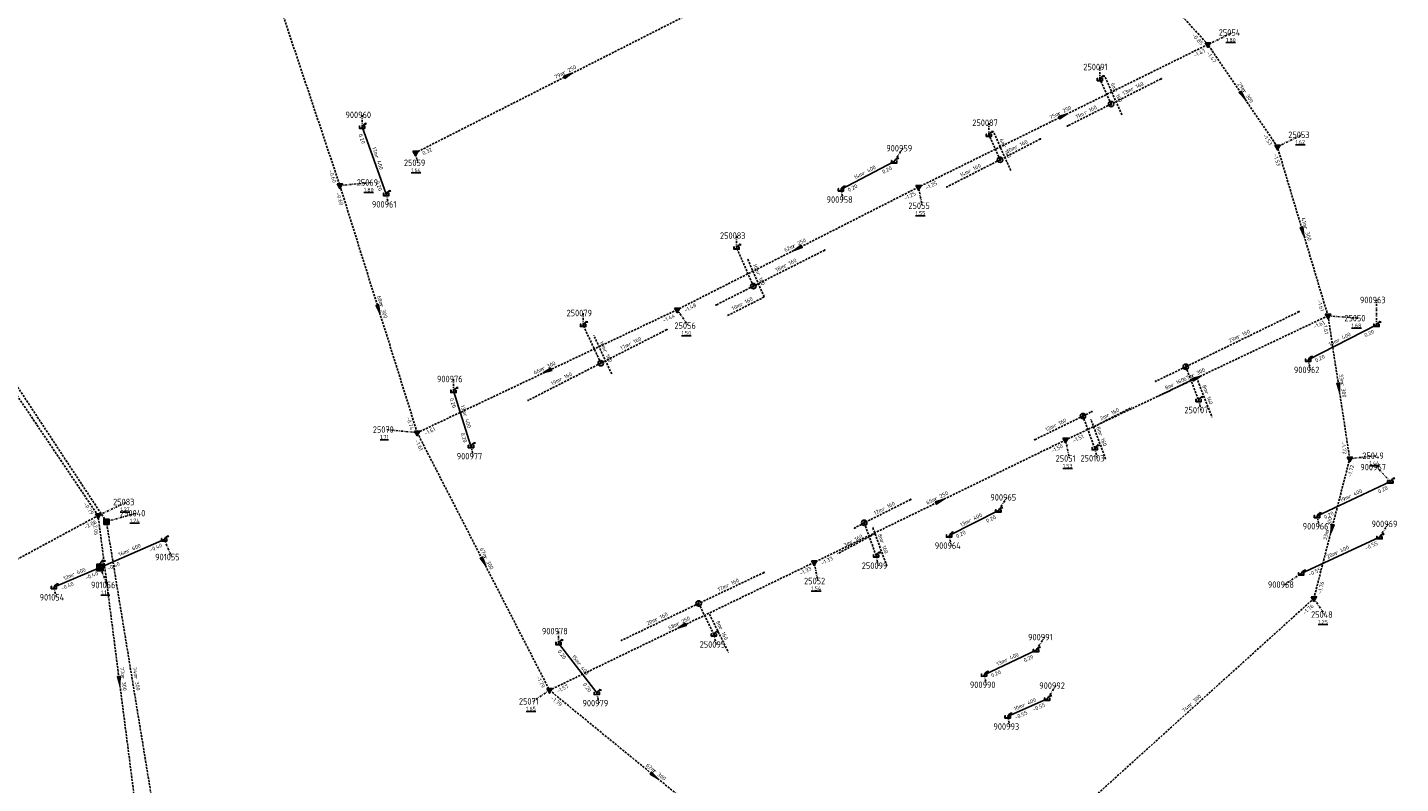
# Model space of a CAD drawing. Extents: x 188323 to 208361, y 565368 to 574910.
# Tile 197 of 256: x 202481 to 202799, y 570980 to 571155. Entities that reach past the tile are written whole.
import ezdxf

# ---------------------------------------------------------------- set-up
doc = ezdxf.new("R2010")
doc.units = 0
doc.linetypes.add('DASHDOT', pattern=[1, 0.5, -0.25, 0, -0.25])
doc.linetypes.add('DASHED', pattern=[0.75, 0.5, -0.25])
doc.layers.get('0').update_dxf_attribs({"linetype": 'CONTINUOUS'})
for name, color, linetype in [('RIO-AFM', 7, 'CONTINUOUS'), ('RIO-BOK', 7, 'CONTINUOUS'), ('RIO-DET', 7, 'CONTINUOUS'), ('RIO-KNP', 7, 'CONTINUOUS'), ('RIO-KNR', 7, 'CONTINUOUS'), ('RIO-LAG', 7, 'CONTINUOUS'), ('RIO-LAG_1B', 7, 'DASHED'), ('RIO-LAG_2B', 7, 'DASHED'), ('RIO-LEN', 7, 'CONTINUOUS'), ('RIO-MVD', 1, 'CONTINUOUS'), ('RIO-VRB', 6, 'DASHDOT'), ('RIO-VRH', 7, 'CONTINUOUS')]:
    doc.layers.add(name, color=color, linetype=linetype)
doc.styles.add('RIO-TXT', font='isocp.shx')

# ---------------------------------------------------------------- blocks, each defined once
blk = doc.blocks.new('L_VHR')
blk.add_lwpolyline([(-0.5, 0), (0.5, 0), (-0.5, 0.15), (-0.5, -0.15), (0.5, 0)])
blk = doc.blocks.new('K_IPR')
blk.add_lwpolyline([(-0.5, -0.5), (0.5, -0.5), (0.5, 0.5), (-0.5, 0.5)], close=True)
blk.add_solid([(-0.5, 0.5), (0.5, 0.5), (-0.5, -0.5), (0.5, -0.5)])
at = {"style": 'RIO-TXT', "flags": 1}
blk.add_attdef('KNOOPNAAM', (2, 2), '', height=1, dxfattribs=at)
blk = doc.blocks.new('K_FIC')
blk.add_circle((0, 0), 0.0625)
at = {"style": 'RIO-TXT', "flags": 1}
blk.add_attdef('KNOOPNAAM', (2, 2), '', height=1, dxfattribs=at)
blk = doc.blocks.new('K_TEE')
for p, q in [((-0.15, 0.25), (0.15, 0.25)), ((0, -0.25), (0, 0.25))]:
    blk.add_line(p, q)
blk.add_circle((0, 0), 0.5)
at = {"style": 'RIO-TXT', "flags": 1}
blk.add_attdef('KNOOPNAAM', (2, 2), '', height=1, dxfattribs=at)
blk = doc.blocks.new('K_UTB')
blk.add_lwpolyline([(0.5, 0.15), (0.5, -0.3), (-0.5, -0.3), (-0.5, 0.15), (-0.45, 0.15), (-0.45, -0.25), (0, -0.25), (0.45, -0.25), (0.45, 0.15)], close=True)
blk.add_lwpolyline([(0.85, 0.6), (0.55, 0.65), (0.614828, 0.459583), (0.850842, 0.598937)])
blk.add_arc((0.85, -0.25), 0.85, 90, 180)
at = {"style": 'RIO-TXT', "flags": 1}
blk.add_attdef('KNOOPNAAM', (2, 2), '', height=1, dxfattribs=at)
blk = doc.blocks.new('K_IPD')
blk.add_lwpolyline([(-0.496027, 0.307994), (0.503973, 0.307994), (0.003973, -0.558031)], close=True)
blk.add_solid([(-0.496027, 0.307994), (0.503973, 0.307994), (0.003973, -0.558031)])
at = {"style": 'RIO-TXT', "flags": 1}
blk.add_attdef('KNOOPNAAM', (2, 2), '', height=1, dxfattribs=at)
blk = doc.blocks.new('K_OVL')
for points in [[(0.6, 0.6), (-0.6, 0.6), (-0.6, -0.6), (0.6, -0.6)], [(1, 1.25), (0.474823, 0.983111), (0.413034, 1.369554)]]:
    blk.add_lwpolyline(points, close=True)
blk.add_arc((0.81571, 0.439293), 0.83139, 77.193131, 168.854604)
blk.add_solid([(-0.6, 0.6), (0.6, 0.6), (-0.6, -0.6), (0.6, -0.6)])
at = {"style": 'RIO-TXT', "flags": 1}
blk.add_attdef('KNOOPNAAM', (2, 2), '', height=1, dxfattribs=at)
blk = doc.blocks.new('294_02______250078____250079_')
at = {"layer": 'RIO-LAG_1B'}
blk.add_line((0, 0), (-4.139, 8.906), dxfattribs=at)
at = {"layer": 'RIO-AFM', "style": 'RIO-TXT'}
blk.add_text('r 160', height=0.9, rotation=294.9094, dxfattribs=at).set_placement((-1.9568, 5.3991))
at = {"layer": 'RIO-LEN', "style": 'RIO-TXT'}
blk.add_text('10m', height=0.9, rotation=294.9094, dxfattribs=at).set_placement((-2.8676, 7.3576))
blk = doc.blocks.new('295_02______250082____250080_')
at = {"layer": 'RIO-LAG_1B'}
blk.add_line((0, 0), (-8.753, -4.456), dxfattribs=at)
at = {"layer": 'RIO-AFM', "style": 'RIO-TXT'}
blk.add_text('r 160', height=0.9, rotation=386.9602, dxfattribs=at).set_placement((-5.3263, -2.1489))
at = {"layer": 'RIO-LEN', "style": 'RIO-TXT'}
blk.add_text('10m', height=0.9, rotation=386.9602, dxfattribs=at).set_placement((-7.2509, -3.1295))
blk = doc.blocks.new('296_02______250082____250083_')
at = {"layer": 'RIO-LAG_1B'}
blk.add_line((0, 0), (-3.948, 8.992), dxfattribs=at)
at = {"layer": 'RIO-AFM', "style": 'RIO-TXT'}
blk.add_text('r 160', height=0.9, rotation=293.6869, dxfattribs=at).set_placement((-1.8411, 5.4393))
at = {"layer": 'RIO-LEN', "style": 'RIO-TXT'}
blk.add_text('10m', height=0.9, rotation=293.6869, dxfattribs=at).set_placement((-2.7099, 7.4169))
blk = doc.blocks.new('297_02______250086____250087_')
at = {"layer": 'RIO-LAG_1B'}
blk.add_line((0, 0), (-4.011, 8.964), dxfattribs=at)
at = {"layer": 'RIO-AFM', "style": 'RIO-TXT'}
blk.add_text('r 160', height=0.9, rotation=294.0892, dxfattribs=at).set_placement((-1.9896, 5.6726))
at = {"layer": 'RIO-LEN', "style": 'RIO-TXT'}
blk.add_text('6m', height=0.9, rotation=294.0892, dxfattribs=at).set_placement((-2.6515, 7.1512))
blk = doc.blocks.new('298_02______250090____250091_')
at = {"layer": 'RIO-LAG_1B'}
blk.add_line((0, 0), (-3.989, 8.974), dxfattribs=at)
at = {"layer": 'RIO-AFM', "style": 'RIO-TXT'}
blk.add_text('r 160', height=0.9, rotation=293.9509, dxfattribs=at).set_placement((-1.9755, 5.6777))
at = {"layer": 'RIO-LEN', "style": 'RIO-TXT'}
blk.add_text('6m', height=0.9, rotation=293.9509, dxfattribs=at).set_placement((-2.6339, 7.1579))
blk = doc.blocks.new('299_02______250094____250095_')
at = {"layer": 'RIO-LAG_1B'}
blk.add_line((0, 0), (4.353, -8.804), dxfattribs=at)
at = {"layer": 'RIO-AFM', "style": 'RIO-TXT'}
blk.add_text('r 160', height=0.9, rotation=296.2815, dxfattribs=at).set_placement((2.1461, -3.2121))
at = {"layer": 'RIO-LEN', "style": 'RIO-TXT'}
blk.add_text('8m', height=0.9, rotation=296.2815, dxfattribs=at).set_placement((1.428, -1.7599))
blk = doc.blocks.new('300_02______250098____250096_')
at = {"layer": 'RIO-LAG_1B'}
blk.add_line((0, 0), (-8.655, -4.643), dxfattribs=at)
at = {"layer": 'RIO-AFM', "style": 'RIO-TXT'}
blk.add_text('r 160', height=0.9, rotation=388.1901, dxfattribs=at).set_placement((-5.5165, -2.3906))
at = {"layer": 'RIO-LEN', "style": 'RIO-TXT'}
blk.add_text('3m', height=0.9, rotation=388.1901, dxfattribs=at).set_placement((-6.9438, -3.1569))
blk = doc.blocks.new('301_02______250099____250098_')
at = {"layer": 'RIO-LAG_1B'}
blk.add_line((0, 0), (-3.339, 9.236), dxfattribs=at)
at = {"layer": 'RIO-AFM', "style": 'RIO-TXT'}
blk.add_text('r 160', height=0.9, rotation=289.8623, dxfattribs=at).set_placement((-1.5655, 5.8041))
at = {"layer": 'RIO-LEN', "style": 'RIO-TXT'}
blk.add_text('8m', height=0.9, rotation=289.8623, dxfattribs=at).set_placement((-2.1167, 7.3274))
blk = doc.blocks.new('303_02______250102____250101_')
at = {"layer": 'RIO-LAG_1B'}
blk.add_line((0, 0), (8.723, 4.51), dxfattribs=at)
at = {"layer": 'RIO-AFM', "style": 'RIO-TXT'}
blk.add_text('r 160', height=0.9, rotation=27.3395, dxfattribs=at).set_placement((3.1721, 2.2031))
at = {"layer": 'RIO-LEN', "style": 'RIO-TXT'}
blk.add_text('2m', height=0.9, rotation=27.3395, dxfattribs=at).set_placement((1.7331, 1.459))
blk = doc.blocks.new('304_02______250103____250102_')
at = {"layer": 'RIO-LAG_1B'}
blk.add_line((0, 0), (-3.422, 9.205), dxfattribs=at)
at = {"layer": 'RIO-AFM', "style": 'RIO-TXT'}
blk.add_text('r 160', height=0.9, rotation=290.3757, dxfattribs=at).set_placement((-1.618, 5.7896))
at = {"layer": 'RIO-LEN', "style": 'RIO-TXT'}
blk.add_text('8m', height=0.9, rotation=290.3757, dxfattribs=at).set_placement((-2.1828, 7.3079))
blk = doc.blocks.new('305_02______250106____250104_')
at = {"layer": 'RIO-LAG_1B'}
blk.add_line((0, 0), (-8.831, -4.298), dxfattribs=at)
at = {"layer": 'RIO-AFM', "style": 'RIO-TXT'}
blk.add_text('r 160', height=0.9, rotation=385.9307, dxfattribs=at).set_placement((-5.6062, -2.1711))
at = {"layer": 'RIO-LEN', "style": 'RIO-TXT'}
blk.add_text('8m', height=0.9, rotation=385.9307, dxfattribs=at).set_placement((-7.0626, -2.8805))
blk = doc.blocks.new('306_02______250106____250107_')
at = {"layer": 'RIO-LAG_1B'}
blk.add_line((0, 0), (3.548, -9.158), dxfattribs=at)
at = {"layer": 'RIO-AFM', "style": 'RIO-TXT'}
blk.add_text('r 160', height=0.9, rotation=291.1494, dxfattribs=at).set_placement((1.8501, -3.3912))
at = {"layer": 'RIO-LEN', "style": 'RIO-TXT'}
blk.add_text('8m', height=0.9, rotation=291.1494, dxfattribs=at).set_placement((1.2649, -1.8806))

msp = doc.modelspace()

# ---------------------------------------------------------------- linework, layer by layer
at = {"layer": 'RIO-LAG'}
for p, q in [((202558.576, 571131.968), (202564.144, 571116.416)), ((202669.216, 571117.504), (202681.552, 571123.968)), ((202777.184, 571078.144), (202792.976, 571086.208)), ((202579.712, 571070.976), (202583.744, 571058.24)), ((202779.216, 571042.048), (202796.176, 571050.048)), ((202694.208, 571037.568), (202705.6, 571043.328)), ((202512.864, 571036.672), (202498.032, 571030.208)), ((202775.584, 571028.8), (202793.664, 571037.184)), ((202487.376, 571025.664), (202498.032, 571030.208)), ((202603.968, 571012.736), (202612.8, 571001.216)), ((202702.304, 571005.44), (202714.304, 571011.072)), ((202716.896, 570999.872), (202707.744, 570995.776))]:
    msp.add_line(p, q, dxfattribs=at)
at = {"layer": 'RIO-LAG_1B'}
for p, q in [((202731.648, 571137.216), (202729.056, 571142.976)), ((202743.2, 571143.04), (202731.648, 571137.216)), ((202731.648, 571137.216), (202721.584, 571132.16)), ((202705.984, 571124.352), (202703.408, 571130.112)), ((202715.312, 571129.152), (202705.984, 571124.352)), ((202705.984, 571124.352), (202693.728, 571118.08)), ((202499.504, 571040.768), (202454.48, 571109.056)), ((202648.992, 571095.168), (202645.104, 571104.064)), ((202665.472, 571103.488), (202648.992, 571095.168)), ((202648.992, 571095.168), (202640.384, 571090.816)), ((202775.056, 571089.28), (202748.912, 571076.544)), ((202613.744, 571077.376), (202609.664, 571086.208)), ((202628.992, 571085.12), (202613.744, 571077.376)), ((202613.744, 571077.376), (202596.976, 571068.8)), ((202748.912, 571076.544), (202741.984, 571073.216)), ((202748.912, 571076.544), (202751.872, 571068.864)), ((202714.016, 571059.712), (202725.136, 571065.152)), ((202725.136, 571065.152), (202727.184, 571066.176)), ((202727.872, 571057.728), (202725.136, 571065.152)), ((202685.328, 571045.888), (202674.608, 571040.512)), ((202511.536, 570967.36), (202499.504, 571040.768)), ((202674.608, 571040.512), (202672.384, 571039.296)), ((202677.344, 571032.96), (202674.608, 571040.512)), ((202651.456, 571029.056), (202636.352, 571021.888)), ((202636.352, 571021.888), (202618.544, 571013.376)), ((202636.352, 571021.888), (202639.872, 571014.72))]:
    msp.add_line(p, q, dxfattribs=at)
at = {"layer": 'RIO-LAG_2B'}
for p, q in [((202527.072, 571197.312), (202553.456, 571118.4)), ((202754.016, 571150.976), (202711.904, 571197.184)), ((202641.472, 571161.728), (202570.896, 571125.952)), ((202754.016, 571150.976), (202687.12, 571118.016)), ((202770.064, 571127.36), (202754.016, 571150.976)), ((202781.76, 571088.32), (202770.064, 571127.36)), ((202553.456, 571118.4), (202571.328, 571061.312)), ((202687.12, 571118.016), (202631.392, 571089.728)), ((202497.584, 571042.176), (202453.344, 571107.712)), ((202631.392, 571089.728), (202571.328, 571061.312)), ((202781.76, 571088.32), (202721.136, 571059.648)), ((202786.784, 571055.296), (202781.76, 571088.32)), ((202571.328, 571061.312), (202601.888, 571001.856)), ((202721.136, 571059.648), (202663.024, 571031.36)), ((202778.496, 571023.04), (202786.784, 571055.296)), ((202449.088, 571016), (202497.584, 571042.176)), ((202507.392, 570966.016), (202497.584, 571042.176)), ((202663.024, 571031.36), (202601.888, 571001.856)), ((202723.616, 570973.504), (202778.496, 571023.04)), ((202601.888, 571001.856), (202650.272, 570962.368))]:
    msp.add_line(p, q, dxfattribs=at)
at = {"layer": 'RIO-VRB'}
for p, q in [((202754.01, 571150.96), (202759.7186, 571153.738)), ((202729.06, 571143), (202729.0597, 571145.775)), ((202558.57, 571131.95), (202558.5697, 571134.725)), ((202703.41, 571130.13), (202703.4097, 571132.905)), ((202770.07, 571127.34), (202775.7786, 571130.118)), ((202570.9, 571125.98), (202571.4335, 571123.6516)), ((202681.55, 571123.96), (202683.5264, 571127.0158)), ((202553.46, 571118.39), (202560.535, 571119.09)), ((202564.15, 571116.39), (202564.6835, 571114.0616)), ((202669.21, 571117.49), (202669.7435, 571115.1616)), ((202687.12, 571118.03), (202688.0006, 571113.732)), ((202645.11, 571104.06), (202645.1097, 571106.835)), ((202631.4, 571089.74), (202633.937, 571086.0447)), ((202792.97, 571086.2), (202792.9692, 571091.975)), ((202609.66, 571086.19), (202609.6597, 571088.965)), ((202781.76, 571088.3), (202788.7275, 571087.7713)), ((202777.18, 571078.15), (202777.7135, 571075.8216)), ((202579.71, 571070.95), (202579.7097, 571073.725)), ((202751.88, 571068.88), (202752.4135, 571066.5516)), ((202571.33, 571061.34), (202564.255, 571062.0378)), ((202583.74, 571058.22), (202584.2735, 571055.8916)), ((202721.14, 571059.67), (202722.0206, 571055.372)), ((202727.88, 571057.75), (202728.4135, 571055.4216)), ((202786.79, 571055.31), (202792.865, 571056.01)), ((202796.18, 571050.05), (202793.0577, 571053.3686)), ((202497.59, 571042.2), (202504.2382, 571045.32)), ((202705.6, 571043.34), (202707.5764, 571046.3958)), ((202499.5, 571040.8), (202506.4675, 571042.7287)), ((202779.21, 571042.05), (202779.7435, 571039.7216)), ((202793.67, 571037.2), (202795.6464, 571040.2558)), ((202512.86, 571036.68), (202514.5952, 571032.6108)), ((202694.2, 571037.57), (202694.7335, 571035.2416)), ((202677.34, 571032.94), (202677.8735, 571030.6116)), ((202498.03, 571030.22), (202499.7652, 571026.1508)), ((202663.02, 571031.37), (202663.9006, 571027.072)), ((202775.59, 571028.8), (202771.7036, 571026.2363)), ((202487.37, 571025.64), (202487.9035, 571023.3116)), ((202778.5, 571023.02), (202781.037, 571019.3247)), ((202603.96, 571012.73), (202603.9597, 571015.505)), ((202639.88, 571014.75), (202640.4135, 571012.4216)), ((202714.31, 571011.07), (202716.2864, 571014.1258)), ((202702.31, 571005.43), (202702.8435, 571003.1016)), ((202601.89, 571001.84), (202598.0036, 570999.2763)), ((202612.8, 571001.21), (202613.3335, 570998.8816)), ((202716.9, 570999.86), (202718.8764, 571002.9158)), ((202707.75, 570995.8), (202708.2835, 570993.4716))]:
    msp.add_line(p, q, dxfattribs=at)

# ---------------------------------------------------------------- block references
at = {"layer": 'RIO-DET'}
for name, p in [('298_02______250090____250091_', (202734.144, 571134.72)), ('297_02______250086____250087_', (202708.48, 571121.856)), ('296_02______250082____250083_', (202651.504, 571092.672)), ('295_02______250082____250080_', (202651.504, 571092.672)), ('294_02______250078____250079_', (202616.256, 571074.88)), ('305_02______250106____250104_', (202751.408, 571074.048)), ('306_02______250106____250107_', (202751.408, 571074.048)), ('304_02______250103____250102_', (202730.384, 571055.232)), ('303_02______250102____250101_', (202727.648, 571062.656)), ('301_02______250099____250098_', (202679.84, 571030.464)), ('300_02______250098____250096_', (202677.104, 571038.016)), ('299_02______250094____250095_', (202638.864, 571019.392))]:
    msp.add_blockref(name, p, dxfattribs=at)
at = {"layer": 'RIO-KNP', "xscale": 1.25, "yscale": 1.25, "zscale": 1.25}
for name, p in [('K_IPD', (202754.016, 571150.976)), ('K_UTB', (202729.056, 571142.976)), ('K_FIC', (202743.2, 571143.04)), ('K_TEE', (202731.648, 571137.216)), ('K_UTB', (202558.576, 571131.968)), ('K_UTB', (202703.408, 571130.112)), ('K_FIC', (202721.584, 571132.16)), ('K_FIC', (202715.312, 571129.152)), ('K_IPD', (202770.064, 571127.36)), ('K_IPD', (202570.896, 571125.952)), ('K_UTB', (202681.552, 571123.968)), ('K_TEE', (202705.984, 571124.352)), ('K_IPD', (202553.456, 571118.4)), ('K_UTB', (202669.216, 571117.504)), ('K_IPD', (202687.12, 571118.016)), ('K_FIC', (202693.728, 571118.08)), ('K_UTB', (202564.144, 571116.416)), ('K_UTB', (202645.104, 571104.064)), ('K_FIC', (202665.472, 571103.488)), ('K_TEE', (202648.992, 571095.168)), ('K_IPD', (202631.392, 571089.728)), ('K_FIC', (202640.384, 571090.816)), ('K_UTB', (202609.664, 571086.208)), ('K_FIC', (202775.056, 571089.28)), ('K_IPD', (202781.76, 571088.32)), ('K_UTB', (202792.976, 571086.208)), ('K_FIC', (202628.992, 571085.12)), ('K_TEE', (202613.744, 571077.376)), ('K_TEE', (202748.912, 571076.544)), ('K_UTB', (202777.184, 571078.144)), ('K_UTB', (202579.712, 571070.976)), ('K_FIC', (202741.984, 571073.216)), ('K_FIC', (202596.976, 571068.8)), ('K_UTB', (202751.872, 571068.864)), ('K_TEE', (202725.136, 571065.152)), ('K_FIC', (202727.184, 571066.176)), ('K_IPD', (202571.328, 571061.312)), ('K_UTB', (202583.744, 571058.24)), ('K_FIC', (202714.016, 571059.712)), ('K_IPD', (202721.136, 571059.648)), ('K_UTB', (202727.872, 571057.728)), ('K_IPD', (202786.784, 571055.296)), ('K_UTB', (202796.176, 571050.048)), ('K_FIC', (202685.328, 571045.888)), ('K_IPD', (202497.584, 571042.176)), ('K_UTB', (202705.6, 571043.328)), ('K_UTB', (202779.216, 571042.048)), ('K_IPR', (202499.504, 571040.768)), ('K_FIC', (202672.384, 571039.296)), ('K_TEE', (202674.608, 571040.512)), ('K_UTB', (202512.864, 571036.672)), ('K_UTB', (202694.208, 571037.568)), ('K_UTB', (202793.664, 571037.184)), ('K_UTB', (202677.344, 571032.96)), ('K_OVL', (202498.032, 571030.208)), ('K_IPD', (202663.024, 571031.36)), ('K_UTB', (202775.584, 571028.8)), ('K_UTB', (202487.376, 571025.664)), ('K_FIC', (202651.456, 571029.056)), ('K_IPD', (202778.496, 571023.04)), ('K_TEE', (202636.352, 571021.888)), ('K_UTB', (202603.968, 571012.736)), ('K_FIC', (202618.544, 571013.376)), ('K_UTB', (202639.872, 571014.72)), ('K_UTB', (202714.304, 571011.072)), ('K_UTB', (202702.304, 571005.44)), ('K_IPD', (202601.888, 571001.856)), ('K_UTB', (202612.8, 571001.216)), ('K_UTB', (202716.896, 570999.872)), ('K_UTB', (202707.744, 570995.776))]:
    msp.add_blockref(name, p, dxfattribs=at)
at = {"layer": 'RIO-VRH', "xscale": 2, "yscale": 2, "zscale": 2}
for p, rotation in [((202606.19, 571143.865), 386.8732), ((202762.04, 571139.15), 304.2187), ((202720.565, 571134.495), 386.2084), ((202775.915, 571107.82), 286.677), ((202659.26, 571103.885), 206.915), ((202562.395, 571089.865), 287.3997), ((202601.365, 571075.54), 205.3014), ((202751.45, 571073.985), 385.2782), ((202784.275, 571071.805), 278.6774), ((202692.08, 571045.52), 385.9599), ((202782.645, 571039.165), 255.5935), ((202586.61, 571031.59), 297.192), ((202632.455, 571016.605), 205.7811), ((202502.495, 571004.1), 277.3442), ((202626.08, 570982.09), 320.7739)]:
    msp.add_blockref('L_VHR', p, dxfattribs=dict(at, rotation=rotation))

# ---------------------------------------------------------------- texts
at = {"layer": 'RIO-AFM', "style": 'RIO-TXT'}
for s, rotation, p in [('r 250', 386.8732, (202605.2298, 571143.9665)), ('r 160', 386.9181, (202736.4691, 571140.207)), ('r 300', 304.2187, (202762.0048, 571140.1063)), ('r 250', 386.2084, (202719.6068, 571134.6064)), ('r 160', 386.4255, (202725.6605, 571134.7798)), ('r 160', 386.9784, (202709.6946, 571126.8354)), ('r 400', 289.7355, (202561.5615, 571125.1032)), ('r 400', 27.6657, (202674.4304, 571120.7917)), ('r 160', 387.2873, (202698.9038, 571121.2962)), ('r 300', 286.677, (202776.1734, 571108.7435)), ('r 250', 386.915, (202658.3023, 571103.9812)), ('r 160', 386.7707, (202656.2837, 571099.431)), ('r 300', 287.3997, (202562.6475, 571090.7933)), ('r 160', 386.9368, (202620.4238, 571081.338)), ('r 160', 385.9986, (202761.0284, 571083.0369)), ('r 400', 27.0105, (202784.1261, 571082.2524)), ('r 300', 385.3014, (202600.4099, 571075.6642)), ('r 160', 387.0657, (202604.4131, 571073.1762)), ('r 300', 385.2782, (202750.4946, 571074.1097)), ('r 300', 278.6774, (202784.6571, 571072.683)), ('r 400', 287.5738, (202581.9606, 571065.5098)), ('r 160', 26.0656, (202718.6326, 571062.5031)), ('r 160', 386.6478, (202679.02, 571043.2763)), ('r 250', 385.9599, (202691.1235, 571045.6326)), ('r 400', 25.2376, (202786.7491, 571046.1569)), ('r 400', 26.8431, (202698.9516, 571040.5353)), ('r 300', 75.5935, (202781.9593, 571038.5048)), ('r 600', 383.5357, (202504.5002, 571033.5889)), ('r 300', 297.192, (202586.7029, 571032.5487)), ('r 400', 24.9172, (202783.6848, 571033.1122)), ('r 600', 23.2481, (202491.7584, 571028.0696)), ('r 160', 385.4431, (202642.9564, 571025.5777)), ('r 160', 385.5107, (202626.5058, 571017.7374)), ('r 250', 385.7811, (202631.4984, 571016.7215)), ('r 400', 25.171, (202707.3642, 571008.3579)), ('r 400', 307.5065, (202608.2864, 571007.92)), ('r 300', 277.3442, (202502.911, 571004.9709)), ('r 300', 279.3223, (202505.905, 571004.9796)), ('r 400', 383.9252, (202711.3804, 570997.9608)), ('r 300', 42.0452, (202750.1234, 570998.0986)), ('r 300', 320.7739, (202625.7804, 570983.005))]:
    msp.add_text(s, height=0.9, rotation=rotation, dxfattribs=at).set_placement(p)
at = {"layer": 'RIO-BOK', "style": 'RIO-TXT'}
for s, rotation, p in [('-0.85', 312.3401, (202750.2416, 571153.0725)), ('-1.47', 386.2084, (202750.9304, 571147.9333)), ('-1.47', 304.2187, (202753.6406, 571149.015)), ('0.20', 289.7355, (202557.7258, 571130.1593)), ('-1.53', 304.2187, (202766.6198, 571129.9521)), ('0.32', 386.8732, (202572.7819, 571125.3652)), ('-1.53', 286.677, (202769.1315, 571125.5969)), ('-0.60', 288.4944, (202550.8799, 571121.85)), ('0.20', 27.6657, (202679.0467, 571121.0667)), ('0.20', 289.7355, (202561.6383, 571119.2709)), ('0.20', 27.6657, (202671.0998, 571116.9001)), ('-1.25', 386.2084, (202688.9946, 571117.3934)), ('-0.60', 287.3997, (202552.5435, 571116.6352)), ('-1.25', 386.915, (202684.0815, 571114.9587)), ('-1.48', 386.915, (202633.2823, 571089.1266)), ('-1.61', 286.677, (202779.265, 571091.8327)), ('-1.44', 385.3014, (202628.2753, 571086.7578)), ('-1.61', 385.2782, (202778.6334, 571085.3192)), ('-1.61', 278.6774, (202780.588, 571086.7045)), ('0.20', 27.0105, (202790.4335, 571083.3354)), ('0.20', 27.0105, (202779.0629, 571077.5385)), ('0.20', 287.5738, (202578.7989, 571069.1924)), ('-0.74', 287.3997, (202568.8023, 571064.8443)), ('-1.61', 385.3014, (202573.1943, 571060.6738)), ('0.20', 287.5738, (202581.3367, 571061.1933)), ('-1.61', 297.192, (202570.7254, 571059.4548)), ('-1.50', 385.9599, (202718.0497, 571056.6508)), ('-1.51', 385.2782, (202723.004, 571059.003)), ('-1.72', 278.6774, (202784.8064, 571059.1545)), ('-1.72', 75.5935, (202787.1264, 571050.9903)), ('0.20', 25.2376, (202793.5565, 571047.2655)), ('-0.79', 304.0516, (202494.1737, 571044.8403)), ('0.20', 26.8431, (202703.0557, 571040.4831)), ('0.20', 25.2376, (202781.0731, 571041.3805)), ('-2.06', 28.3936, (202494.6482, 571039.0181)), ('-2.06', 277.3442, (202496.3812, 571040.6322)), ('-0.40', 383.5357, (202509.6569, 571033.766)), ('0.20', 26.8431, (202696.0811, 571036.953)), ('-0.55', 24.9172, (202790.5413, 571034.2027)), ('-1.33', 385.9599, (202664.8918, 571030.7253)), ('-0.40', 383.5357, (202499.8729, 571029.4967)), ('-1.33', 385.7811, (202659.9194, 571028.3623)), ('-0.55', 24.9172, (202777.4493, 571028.1201)), ('-0.40', 23.2481, (202489.2088, 571024.9063)), ('-0.40', 23.2481, (202494.8152, 571027.315)), ('-1.76', 75.5935, (202780.2041, 571024.0277)), ('-1.76', 42.0452, (202776.3924, 571019.2337)), ('0.20', 307.5065, (202603.7027, 571010.767)), ('0.20', 25.171, (202711.6831, 571008.2884)), ('-1.79', 297.192, (202598.8071, 571004.8652)), ('0.20', 25.171, (202704.1723, 571004.7584)), ('-1.57', 385.7811, (202603.7598, 571001.1894)), ('0.20', 307.5065, (202609.5275, 571003.1864)), ('-1.79', 320.7739, (202602.0901, 570999.8704)), ('-0.55', 383.9252, (202713.719, 570996.921)), ('-0.55', 383.9252, (202709.5977, 570995.0892))]:
    msp.add_text(s, height=0.9, rotation=rotation, dxfattribs=at).set_placement(p)
at = {"layer": 'RIO-KNR', "style": 'RIO-TXT'}
for s, p in [('25054', (202756.5311, 571152.988)), ('250091', (202725.2347, 571145.025)), ('900960', (202554.7447, 571133.975)), ('250087', (202699.5847, 571132.155)), ('25053', (202772.5911, 571129.368)), ('900959', (202679.7014, 571126.2658)), ('25059', (202568.246, 571122.9016)), ('25069', (202557.3475, 571118.34)), ('900958', (202665.9185, 571114.4116)), ('900961', (202560.8585, 571113.3116)), ('25055', (202684.8131, 571112.982)), ('250083', (202641.2847, 571106.085)), ('900963', (202789.1442, 571091.225)), ('250079', (202605.8347, 571088.215)), ('25056', (202630.7495, 571085.2947)), ('25050', (202785.54, 571087.0213)), ('900976', (202575.8847, 571072.975)), ('900962', (202773.8885, 571075.0716)), ('250107', (202748.5885, 571065.8016)), ('25070', (202561.0675, 571061.2878)), ('900977', (202580.4485, 571055.1416)), ('25051', (202718.8331, 571054.622)), ('250103', (202724.5885, 571054.6716)), ('25049', (202789.6775, 571055.26)), ('900967', (202789.2327, 571052.6186)), ('25083', (202501.0507, 571044.57)), ('900965', (202703.7514, 571045.6458)), ('250040', (202502.6425, 571041.9787)), ('900966', (202775.9185, 571038.9716)), ('900969', (202791.8214, 571039.5058)), ('900964', (202690.9085, 571034.4916)), ('901055', (202510.7702, 571031.8608)), ('250099', (202674.0485, 571029.8616)), ('901056', (202495.9402, 571025.4008)), ('25052', (202660.7131, 571026.322)), ('900968', (202767.8786, 571025.4863)), ('901054', (202484.0785, 571022.5616)), ('25048', (202777.8495, 571018.5747)), ('900978', (202600.1347, 571014.755)), ('900991', (202712.4614, 571013.3758)), ('250095', (202636.5885, 571011.6716)), ('900990', (202699.0185, 571002.3516)), ('900992', (202715.0514, 571002.1658)), ('25071', (202594.8161, 570998.5263)), ('900979', (202609.5085, 570998.1316)), ('900993', (202704.4585, 570992.7216))]:
    msp.add_text(s, height=1.5, dxfattribs=at).set_placement(p)
at = {"layer": 'RIO-LEN', "style": 'RIO-TXT'}
for s, rotation, p in [('79m', 386.8732, (202603.3038, 571142.9888)), ('13m', 386.9181, (202734.5438, 571139.2278)), ('29m', 304.2187, (202760.7891, 571141.8917)), ('75m', 386.2084, (202717.6695, 571133.6511)), ('11m', 386.4255, (202723.7269, 571133.8173)), ('17m', 289.7355, (202560.8311, 571127.1359)), ('10m', 386.9784, (202707.7703, 571125.8541)), ('14m', 27.6657, (202672.5174, 571119.7887)), ('14m', 387.2873, (202696.9849, 571120.3047)), ('41m', 286.677, (202775.5524, 571110.8123)), ('62m', 386.915, (202656.3769, 571103.0021)), ('18m', 386.7707, (202654.3559, 571098.4568)), ('60m', 287.3997, (202562.0005, 571092.8541)), ('29m', 385.9986, (202759.0877, 571082.0887)), ('17m', 386.9368, (202618.4988, 571080.3582)), ('18m', 27.0105, (202782.2017, 571081.2714)), ('66m', 385.3014, (202598.4577, 571074.7398)), ('19m', 387.0657, (202602.4903, 571072.192)), ('67m', 385.2782, (202748.5421, 571073.186)), ('33m', 278.6774, (202784.3302, 571074.8181)), ('13m', 287.5738, (202581.3074, 571067.5687)), ('12m', 26.0656, (202716.6923, 571061.554)), ('65m', 385.9599, (202689.1821, 571044.6858)), ('19m', 25.2376, (202784.7953, 571045.2358)), ('12m', 386.6478, (202677.0901, 571042.3062)), ('13m', 26.8431, (202697.0243, 571039.5599)), ('33m', 75.5935, (202781.4221, 571036.4126)), ('16m', 383.5357, (202502.5205, 571032.725)), ('67m', 297.192, (202585.7149, 571034.4695)), ('20m', 24.9172, (202781.7259, 571032.2021)), ('12m', 23.2481, (202489.7738, 571027.217)), ('17m', 385.4431, (202641.0066, 571024.6484)), ('20m', 385.5107, (202624.557, 571016.8058)), ('68m', 385.7811, (202629.5541, 571015.7807)), ('77m', 277.3442, (202502.6339, 571007.1131)), ('74m', 279.3223, (202505.554, 571007.1109)), ('15m', 307.5065, (202606.9703, 571009.6328)), ('13m', 25.171, (202705.4093, 571007.4392)), ('10m', 383.9252, (202709.4066, 570997.0835)), ('74m', 42.0452, (202748.5195, 570996.6519)), ('62m', 320.7739, (202624.1064, 570984.37))]:
    msp.add_text(s, height=0.9, rotation=rotation, dxfattribs=at).set_placement(p)
at = {"layer": 'RIO-MVD', "style": 'RIO-TXT'}
for s, p in [('%%U1.80', (202758.1886, 571151.588)), ('%%U1.62', (202774.2486, 571127.968)), ('%%U1.64', (202569.9035, 571121.5016)), ('%%U1.80', (202559.005, 571116.94)), ('%%U1.55', (202686.4706, 571111.582)), ('%%U1.68', (202787.1975, 571085.6213)), ('%%U1.50', (202632.407, 571083.8947)), ('%%U1.71', (202562.725, 571059.8878)), ('%%U1.44', (202791.335, 571053.86)), ('%%U1.53', (202720.4906, 571053.222)), ('%%U1.27', (202502.7082, 571043.17)), ('%%U1.24', (202504.9375, 571040.5787)), ('%%U1.14', (202498.2352, 571024.0008)), ('%%U1.54', (202662.3706, 571024.922)), ('%%U1.25', (202779.507, 571017.1747)), ('%%U1.65', (202596.4736, 570997.1263))]:
    msp.add_text(s, height=0.9, dxfattribs=at).set_placement(p)

doc.saveas('drawing.dxf')
